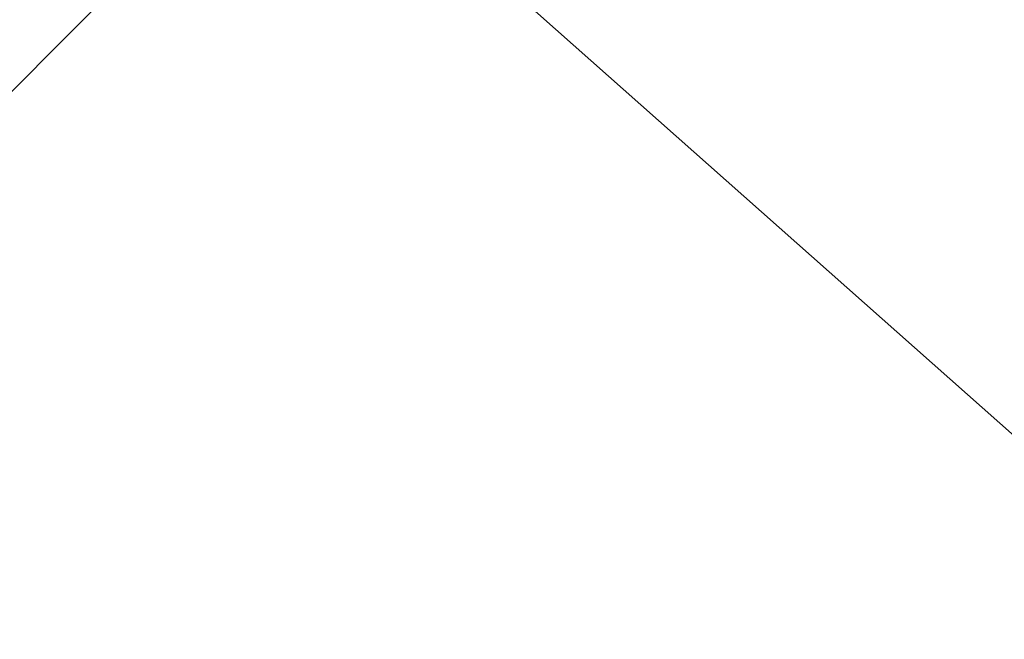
# Model space of a CAD drawing. Header units: millimetres. Extents: x -38 to 77, y 15 to 130.
# Tile 187 of 256: x 5.933 to 6.568, y 58.05 to 58.449. Entities that reach past the tile are written whole.
import ezdxf

# ---------------------------------------------------------------- set-up
doc = ezdxf.new("R2010")
doc.units = ezdxf.units.MM
doc.header["$LTSCALE"] = 25.4
doc.layers.get('0').update_dxf_attribs({"true_color": 0xff5454})

# ---------------------------------------------------------------- blocks, each defined once
blk = doc.blocks.new('PROFILE-BIT-8823.STL')
at = {"color": 250, "true_color": 0x262626}
mesh = blk.add_polyface(dxfattribs=at)
corners = [(6.39595, 63.05378, 155), (-15.89125, 45.77604, 153.40001), (6.39595, 63.05378, 153.40001), (-15.89125, 45.77604, 155)]
mesh.append_faces([[corners[k] for k in face] for face in [(0, 1, 2), (1, 0, 3)]], dxfattribs={"vtx0": -1, "color": 250})
at = {"color": 250, "true_color": 0x282828}
mesh = blk.add_polyface(dxfattribs=at)
corners = [(7.7467, 57.14185, 48.04354), (10.21547, 62.71511, 51.18941), (6.11363, 58.58998, 48.04354), (11.35158, 61.70766, 51.18941)]
mesh.append_faces([[corners[k] for k in face] for face in [(0, 1, 2), (1, 0, 3)]], dxfattribs={"vtx0": -1, "color": 250})
mesh = blk.add_polyface(dxfattribs=at)
corners = [(2.1975, 54.65161, 44.45307), (4.65628, 60.21482, 48.04354), (0.31674, 56.74853, 44.45307), (6.11363, 58.58998, 48.04354)]
mesh.append_faces([[corners[k] for k in face] for face in [(0, 1, 2), (1, 0, 3)]], dxfattribs={"vtx0": -1, "color": 250})

msp = doc.modelspace()

# ---------------------------------------------------------------- block references
at = {"color": 0}
msp.add_blockref('PROFILE-BIT-8823.STL', (0, 0), dxfattribs=at)

doc.saveas('drawing.dxf')
